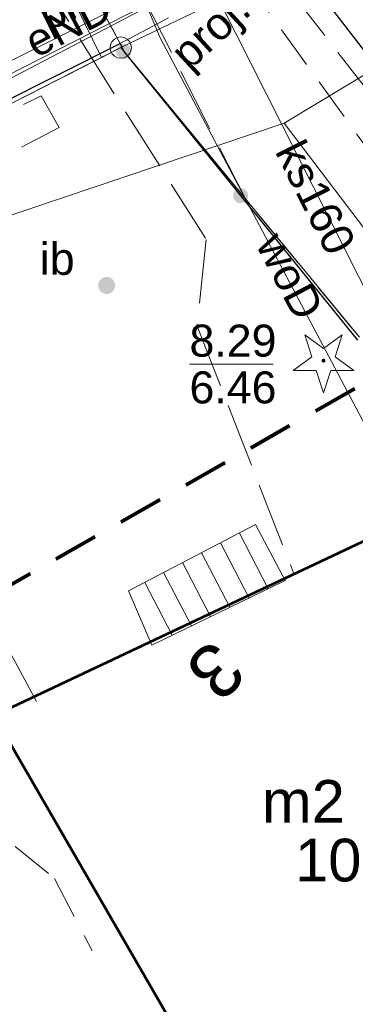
# Model space of a CAD drawing. Extents: x 5474185 to 5474933, y 5916077 to 5916824.
# Tile 117 of 256: x 5474670.72 to 5474678.59, y 5916193.42 to 5916216.47. Entities that reach past the tile are written whole.
import ezdxf
from ezdxf.enums import TextEntityAlignment as Align

# ---------------------------------------------------------------- set-up
doc = ezdxf.new("R2010")
doc.units = 0
for name, pattern in [('216-500', [2.5, 1.5, -1]), ('PRZER1-1', [1, 0.5, -0.5]), ('PRZER2-1', [1.5, 1, -0.5]), ('PRZER3-1', [2, 1.5, -0.5])]:
    doc.linetypes.add(name, pattern=pattern)
for name, color, linetype, lineweight in [('GEPADR_O', 253, 'CONTINUOUS', 18), ('GEPPGD', 253, 'CONTINUOUS', 18), ('GESBZO', 253, 'CONTINUOUS', 50), ('GESBZO_O', 253, 'CONTINUOUS', 50), ('GESDZI', 253, 'CONTINUOUS', 18), ('GESKKL', 253, 'CONTINUOUS', 18), ('GESSCH', 253, 'CONTINUOUS', 18), ('GESUZY', 253, 'CONTINUOUS', 18), ('GSLKOG', 253, 'CONTINUOUS', 35), ('GSPIIN', 253, 'CONTINUOUS', 18), ('GSPIIN_O', 253, 'CONTINUOUS', 18), ('GSPRDI', 253, 'CONTINUOUS', 18), ('GSSKOA', 253, 'CONTINUOUS', 18), ('GSSKOD', 253, 'CONTINUOUS', 18), ('GULEPR', 254, 'CONTINUOUS', 18), ('GULEPR_O', 254, 'CONTINUOUS', 18), ('GULGPR', 254, 'CONTINUOUS', 18), ('GULKPR', 7, 'CONTINUOUS', 18), ('GULKPR_O', 254, 'CONTINUOUS', 18), ('GULTPR', 254, 'CONTINUOUS', 18), ('GULTPR_O', 254, 'CONTINUOUS', 18), ('GULWPR', 7, 'CONTINUOUS', 18), ('GULWPR_O', 254, 'CONTINUOUS', 18), ('GUPPRZ_O', 40, 'CONTINUOUS', 18), ('IS HP zasięg', 251, 'CONTINUOUS', 20), ('Sieć wodociągowa', 253, 'CONTINUOUS', 40)]:
    doc.layers.add(name, color=color, linetype=linetype, lineweight=lineweight)
doc.styles.add('Arial', font='arial.ttf')

msp = doc.modelspace()

# ---------------------------------------------------------------- hatches: boundary and pattern name
at = {"layer": 'GSLKOG'}
for points in [[(5474673.141799, 5916215.555949), (5474673.097371, 5916215.566591), (5474673.057211, 5916215.588368), (5474673.024057, 5916215.619798), (5474673.000167, 5916215.658737), (5474672.987169, 5916215.702534), (5474672.985949, 5916215.748201), (5474672.996591, 5916215.792629), (5474673.018368, 5916215.832789), (5474673.049798, 5916215.865943), (5474673.088737, 5916215.889833), (5474673.132534, 5916215.902831), (5474673.178201, 5916215.904051), (5474673.222629, 5916215.893409), (5474673.262789, 5916215.871632), (5474673.295943, 5916215.840202), (5474673.319833, 5916215.801263), (5474673.332831, 5916215.757466), (5474673.334051, 5916215.711799), (5474673.323409, 5916215.667371), (5474673.301632, 5916215.627211), (5474673.270202, 5916215.594057), (5474673.231263, 5916215.570167), (5474673.187466, 5916215.557169)], [(5474673.138168, 5916215.556367), (5474673.093973, 5916215.567933), (5474673.054277, 5916215.590545), (5474673.021786, 5916215.62266), (5474672.998714, 5916215.66209), (5474672.986633, 5916215.706148), (5474672.986367, 5916215.751832), (5474672.997933, 5916215.796027), (5474673.020545, 5916215.835723), (5474673.05266, 5916215.868214), (5474673.09209, 5916215.891286), (5474673.136148, 5916215.903367), (5474673.181832, 5916215.903633), (5474673.226027, 5916215.892067), (5474673.265723, 5916215.869455), (5474673.298214, 5916215.83734), (5474673.321286, 5916215.79791), (5474673.333367, 5916215.753852), (5474673.333633, 5916215.708168), (5474673.322067, 5916215.663973), (5474673.299455, 5916215.624277), (5474673.26734, 5916215.591786), (5474673.22791, 5916215.568714), (5474673.183852, 5916215.556633)], [(5474675.881799, 5916212.175949), (5474675.837371, 5916212.186591), (5474675.797211, 5916212.208368), (5474675.764057, 5916212.239798), (5474675.740167, 5916212.278737), (5474675.727169, 5916212.322534), (5474675.725949, 5916212.368201), (5474675.736591, 5916212.412629), (5474675.758368, 5916212.452789), (5474675.789798, 5916212.485943), (5474675.828737, 5916212.509833), (5474675.872534, 5916212.522831), (5474675.918201, 5916212.524051), (5474675.962629, 5916212.513409), (5474676.002789, 5916212.491632), (5474676.035943, 5916212.460202), (5474676.059833, 5916212.421263), (5474676.072831, 5916212.377466), (5474676.074051, 5916212.331799), (5474676.063409, 5916212.287371), (5474676.041632, 5916212.247211), (5474676.010202, 5916212.214057), (5474675.971263, 5916212.190167), (5474675.927466, 5916212.177169)], [(5474675.881799, 5916212.175949), (5474675.837371, 5916212.186591), (5474675.797211, 5916212.208368), (5474675.764057, 5916212.239798), (5474675.740167, 5916212.278737), (5474675.727169, 5916212.322534), (5474675.725949, 5916212.368201), (5474675.736591, 5916212.412629), (5474675.758368, 5916212.452789), (5474675.789798, 5916212.485943), (5474675.828737, 5916212.509833), (5474675.872534, 5916212.522831), (5474675.918201, 5916212.524051), (5474675.962629, 5916212.513409), (5474676.002789, 5916212.491632), (5474676.035943, 5916212.460202), (5474676.059833, 5916212.421263), (5474676.072831, 5916212.377466), (5474676.074051, 5916212.331799), (5474676.063409, 5916212.287371), (5474676.041632, 5916212.247211), (5474676.010202, 5916212.214057), (5474675.971263, 5916212.190167), (5474675.927466, 5916212.177169)]]:
    msp.add_hatch(color=256, dxfattribs=at).paths.add_polyline_path(points)
at = {"layer": 'GSPIIN'}
msp.add_hatch(color=256, dxfattribs=at).paths.add_polyline_path([(5474672.76, 5916210.05), (5474672.708236, 5916210.056815), (5474672.66, 5916210.076795), (5474672.618579, 5916210.108579), (5474672.586795, 5916210.15), (5474672.566815, 5916210.198236), (5474672.56, 5916210.25), (5474672.566815, 5916210.301764), (5474672.586795, 5916210.35), (5474672.618579, 5916210.391421), (5474672.66, 5916210.423205), (5474672.708236, 5916210.443185), (5474672.76, 5916210.45), (5474672.811764, 5916210.443185), (5474672.86, 5916210.423205), (5474672.901421, 5916210.391421), (5474672.933205, 5916210.35), (5474672.953185, 5916210.301764), (5474672.96, 5916210.25), (5474672.953185, 5916210.198236), (5474672.933205, 5916210.15), (5474672.901421, 5916210.108579), (5474672.86, 5916210.076795), (5474672.811764, 5916210.056815)])
at = {"layer": 'GSPRDI'}
msp.add_hatch(color=256, dxfattribs=at).paths.add_polyline_path([(5474677.84, 5916208.445), (5474677.826094, 5916208.447202), (5474677.81355, 5916208.453594), (5474677.803594, 5916208.46355), (5474677.797202, 5916208.476094), (5474677.795, 5916208.49), (5474677.797202, 5916208.503906), (5474677.803594, 5916208.51645), (5474677.81355, 5916208.526406), (5474677.826094, 5916208.532798), (5474677.84, 5916208.535), (5474677.853906, 5916208.532798), (5474677.86645, 5916208.526406), (5474677.876406, 5916208.51645), (5474677.882798, 5916208.503906), (5474677.885, 5916208.49), (5474677.882798, 5916208.476094), (5474677.876406, 5916208.46355), (5474677.86645, 5916208.453594), (5474677.853906, 5916208.447202)])

# ---------------------------------------------------------------- linework, layer by layer
at = {"layer": 'GEPPGD', "elevation": 10.24, "flags": 128}
msp.add_lwpolyline([(5474673.09, 5916216.07), (5474673.167254, 5916216.057764), (5474673.236946, 5916216.022254), (5474673.292254, 5916215.966946), (5474673.327764, 5916215.897254), (5474673.34, 5916215.82), (5474673.327764, 5916215.742746), (5474673.292254, 5916215.673054), (5474673.236946, 5916215.617746), (5474673.167254, 5916215.582236), (5474673.09, 5916215.57), (5474673.012746, 5916215.582236), (5474672.943054, 5916215.617746), (5474672.887746, 5916215.673054), (5474672.852236, 5916215.742746), (5474672.84, 5916215.82), (5474672.852236, 5916215.897254), (5474672.887746, 5916215.966946), (5474672.943054, 5916216.022254), (5474673.012746, 5916216.057764), (5474673.09, 5916216.07)], close=True, dxfattribs=at)
at = {"layer": 'GESBZO', "linetype": 'Continuous', "lineweight": 53}
for p, q in [((5474670.12, 5916200.18, 10.18), (5474680.86, 5916205.25, 10.18)), ((5474675.98, 5916190.06, 10.18), (5474670.12, 5916200.18, 10.18))]:
    msp.add_line(p, q, dxfattribs=at)
at = {"layer": 'GESDZI', "linetype": 'Continuous', "lineweight": 13}
for p, q in [((5474673.09, 5916215.82, 10.22), (5474685.35, 5916221.72, 10.22)), ((5474685.35, 5916221.72, 10.22), (5474673.09, 5916215.82, 10.22)), ((5474659.62, 5916208.95, 10.22), (5474673.09, 5916215.82, 10.22)), ((5474673.09, 5916215.82, 10.22), (5474659.62, 5916208.95, 10.22)), ((5474678.68, 5916209.04, 10.22), (5474673.09, 5916215.82, 10.22)), ((5474673.09, 5916215.82, 10.22), (5474678.68, 5916209.04, 10.22))]:
    msp.add_line(p, q, dxfattribs=at)
at = {"layer": 'GESKKL', "linetype": 'PRZER3-1', "lineweight": 13}
for p, q in [((5474673.09, 5916215.82, 10.06), (5474659.62, 5916208.95, 10.06)), ((5474678.68, 5916209.04, 10.06), (5474673.09, 5916215.82, 10.06))]:
    msp.add_line(p, q, dxfattribs=at)
at = {"layer": 'GESSCH', "linetype": 'Continuous', "lineweight": 13}
for p, q in [((5474673.27, 5916203.1, 10.18), (5474676.25, 5916204.65, 10.18)), ((5474676.25, 5916204.65, 10.18), (5474676.94, 5916203.34, 10.18)), ((5474676.94, 5916203.34, 10.18), (5474673.82, 5916201.83, 10.18)), ((5474673.82, 5916201.83, 10.18), (5474673.27, 5916203.1, 10.18))]:
    msp.add_line(p, q, dxfattribs=at)
at = {"layer": 'GESSCH', "linetype": 'Continuous', "lineweight": 18, "elevation": 10.18, "flags": 128}
for points in [[(5474675.86896, 5916204.451808), (5474676.546345, 5916203.149481)], [(5474675.425376, 5916204.221085), (5474676.096096, 5916202.931572)], [(5474674.981792, 5916203.990362), (5474675.645847, 5916202.713663)], [(5474674.538208, 5916203.759638), (5474675.195598, 5916202.495754)], [(5474674.094624, 5916203.528915), (5474674.745348, 5916202.277845)], [(5474673.65104, 5916203.298192), (5474674.295099, 5916202.059936)]]:
    msp.add_lwpolyline(points, dxfattribs=at)
at = {"layer": 'GESUZY', "linetype": 'PRZER1-1', "lineweight": 13}
for p, q in [((5474659.62, 5916208.95, 10.08), (5474673.09, 5916215.82, 10.08)), ((5474673.09, 5916215.82, 10.08), (5474659.62, 5916208.95, 10.08)), ((5474673.09, 5916215.82, 10.08), (5474678.68, 5916209.04, 10.08)), ((5474678.68, 5916209.04, 10.08), (5474673.09, 5916215.82, 10.08))]:
    msp.add_line(p, q, dxfattribs=at)
at = {"layer": 'GSLKOG', "linetype": 'Continuous', "lineweight": 30}
for p, q in [((5474677.18, 5916217.85, 10.18), (5474682.31, 5916211.16, 10.18)), ((5474664.26, 5916211.5, 10.18), (5474673.08, 5916215.92, 10.18)), ((5474673.08, 5916215.92, 10.18), (5474673.16, 5916215.73, 10.18)), ((5474673.16, 5916215.73, 10.18), (5474678.64, 5916208.97, 10.18))]:
    msp.add_line(p, q, dxfattribs=at)
at = {"layer": 'GSPRDI', "elevation": 10.12, "flags": 128}
msp.add_lwpolyline([(5474678.112471, 5916208.578531), (5474678.553338, 5916208.258222), (5474678.008396, 5916208.258222), (5474677.84, 5916207.739952), (5474677.671604, 5916208.258222), (5474677.126662, 5916208.258222), (5474677.567529, 5916208.578531), (5474677.399133, 5916209.096801), (5474677.84, 5916208.776493), (5474678.280867, 5916209.096801), (5474678.112471, 5916208.578531)], close=True, dxfattribs=at)
at = {"layer": 'GSSKOA', "linetype": 'PRZER3-1', "lineweight": 13}
for p, q in [((5474673.08, 5916215.92, 10.18), (5474670.9, 5916219.89, 10.18)), ((5474675.98, 5916217.45, 10.18), (5474673.08, 5916215.92, 10.18))]:
    msp.add_line(p, q, dxfattribs=at)
at = {"layer": 'GSSKOD', "linetype": 'PRZER2-1', "lineweight": 13}
for p, q in [((5474671.76, 5916218.32, 10.18), (5474673.08, 5916215.92, 10.18)), ((5474675.98, 5916217.45, 10.18), (5474680.54, 5916211.14, 10.18)), ((5474683.41, 5916209.01, 10.18), (5474676.72, 5916217.57, 10.18)), ((5474673.08, 5916215.92, 10.18), (5474669.32, 5916214.02, 10.18)), ((5474669.47, 5916213.82, 10.18), (5474671.23, 5916214.69, 10.18)), ((5474671.23, 5916214.69, 10.18), (5474671.65, 5916213.95, 10.18)), ((5474671.65, 5916213.95, 10.18), (5474665.88, 5916210.94, 10.18)), ((5474673.09, 5916195.06, 10.18), (5474670.12, 5916200.18, 10.18)), ((5474670.62, 5916197.11, 10.18), (5474671.54, 5916196.36, 10.18)), ((5474671.54, 5916196.36, 10.18), (5474672.42, 5916194.67, 10.18))]:
    msp.add_line(p, q, dxfattribs=at)
at = {"layer": 'GULEPR', "linetype": 'Continuous', "lineweight": 13}
for p, q in [((5474664.7, 5916212.06, 10.14), (5474690.77, 5916225.7, 10.14)), ((5474670.41, 5916215.15, 10.14), (5474677.52, 5916218.79, 10.14)), ((5474669.99, 5916215.25, 10.14), (5474674.47, 5916217.49, 10.14))]:
    msp.add_line(p, q, dxfattribs=at)
at = {"layer": 'GULGPR', "linetype": 'Continuous', "lineweight": 13}
for p, q in [((5474676.92, 5916214.05, 10.14), (5474680.44, 5916216.17, 10.14)), ((5474665.82, 5916210.32, 10.14), (5474676.92, 5916214.05, 10.14)), ((5474686.18, 5916201.85, 10.14), (5474676.92, 5916214.05, 10.14))]:
    msp.add_line(p, q, dxfattribs=at)
at = {"layer": 'GULGPR', "linetype": 'Continuous', "lineweight": 18, "elevation": 10.14, "flags": 128}
msp.add_lwpolyline([(5474665.82, 5916210.32), (5474671.12, 5916200.51)], dxfattribs=at)
at = {"layer": 'GULKPR', "linetype": 'Continuous', "lineweight": 18, "elevation": 10.14, "flags": 128}
msp.add_lwpolyline([(5474679.4, 5916209), (5474671.81, 5916224.02)], dxfattribs=at)
at = {"layer": 'GULTPR', "linetype": 'PRZER3-1', "lineweight": 13}
for p, q in [((5474671.07, 5916217.7, 10.14), (5474675.09, 5916211.33, 10.14)), ((5474672.03, 5916216.83, 10.14), (5474672.64, 5916215.59, 10.14)), ((5474675.09, 5916211.33, 10.14), (5474674.88, 5916209.3, 10.14)), ((5474674.88, 5916209.3, 10.14), (5474677.14, 5916203.52, 10.14))]:
    msp.add_line(p, q, dxfattribs=at)
at = {"layer": 'GULWPR', "linetype": 'Continuous', "lineweight": 13}
for p, q in [((5474671.94, 5916221.03, 10.14), (5474674.01, 5916216.05, 10.14)), ((5474674.01, 5916216.05, 10.14), (5474679.96, 5916204.81, 10.14))]:
    msp.add_line(p, q, dxfattribs=at)
at = {"layer": 'GULWPR', "linetype": 'PRZER3-1', "lineweight": 13}
msp.add_line((5474671.79, 5916220.61, 10.14), (5474676.02, 5916212.26, 10.14), dxfattribs=at)
at = {"layer": 'GUPPRZ_O', "linetype": 'Continuous', "lineweight": 13, "elevation": 10.8, "flags": 128}
msp.add_lwpolyline([(5474674.700114, 5916208.411295), (5474676.660114, 5916208.411295)], dxfattribs=at)
at = {"layer": 'IS HP zasięg', "lineweight": 15, "ltscale": 0.7}
msp.add_circle((5474680.96, 5916236.9), 75, dxfattribs=at)
msp.add_circle((5474680.96, 5916236.9), 75, dxfattribs=at)
at = {"layer": 'Sieć wodociągowa', "linetype": '216-500', "lineweight": 80, "ltscale": 0.7, "flags": 128}
msp.add_lwpolyline([(5474639.869806, 5916212.126617), (5474591.959812, 5916281.625874), (5474551.712383, 5916254.056825), (5474329.196562, 5916529.052215), (5474464.624498, 5916643.592803), (5474589.816575, 5916486.173867), (5474604.985748, 5916472.173823), (5474772.523912, 5916261.364361), (5474653.387527, 5916193.483494), (5474639.869806, 5916212.126617)], close=True, dxfattribs=at)

# ---------------------------------------------------------------- texts
at = {"layer": 'GEPADR_O', "linetype": 'Continuous', "lineweight": 0, "style": 'Arial'}
msp.add_text('3', height=1.25, rotation=223.699996, dxfattribs=at).set_placement((5474675.239986, 5916202.011607, 10.8))
at = {"layer": 'GESBZO_O', "linetype": 'Continuous', "lineweight": 0, "style": 'Arial'}
msp.add_text('m2', height=1, dxfattribs=at).set_placement((5474678.34, 5916197.669156, 10.8), align=Align.RIGHT)
msp.add_text('109', height=1, dxfattribs=at).set_placement((5474678.34, 5916196.294156, 10.8), align=Align.CENTER)
at = {"layer": 'GSPIIN_O', "linetype": 'Continuous', "lineweight": 0, "style": 'Arial'}
msp.add_text('ib', height=0.75, dxfattribs=at).set_placement((5474672.01, 5916210.5, 10.8), align=Align.RIGHT)
at = {"layer": 'GULEPR_O', "linetype": 'Continuous', "lineweight": 0, "style": 'Arial'}
msp.add_text('eND', height=0.75, rotation=27.474016, dxfattribs=at).set_placement((5474672.028548, 5916216.046124, 10.8), align=Align.CENTER)
at = {"layer": 'GULKPR_O', "linetype": 'Continuous', "lineweight": 0, "style": 'Arial'}
msp.add_text('ks160', height=0.75, rotation=296.81099, dxfattribs=at).set_placement((5474677.323093, 5916212.144969, 10.8), align=Align.CENTER)
at = {"layer": 'GULTPR_O', "linetype": 'Continuous', "lineweight": 0, "style": 'Arial'}
for rotation, p in [(42.66269, (5474677.263885, 5916217.629189, 10.8)), (26.175269, (5474674.519459, 5916217.726618, 10.8))]:
    msp.add_text('proj.t 451.2025', height=0.75, rotation=rotation, dxfattribs=at).set_placement(p, align=Align.CENTER)
at = {"layer": 'GULWPR_O', "linetype": 'Continuous', "lineweight": 0, "style": 'Arial'}
msp.add_text('woD', height=0.75, rotation=297.894927, dxfattribs=at).set_placement((5474676.725622, 5916210.292696, 10.8), align=Align.CENTER)
at = {"layer": 'GUPPRZ_O', "linetype": 'Continuous', "lineweight": 0, "style": 'Arial'}
for s, p in [('8.29', (5474674.700114, 5916208.583795, 10.8)), ('6.46', (5474674.700114, 5916207.488795, 10.8))]:
    msp.add_text(s, height=0.75, dxfattribs=at).set_placement(p)

doc.saveas('drawing.dxf')
